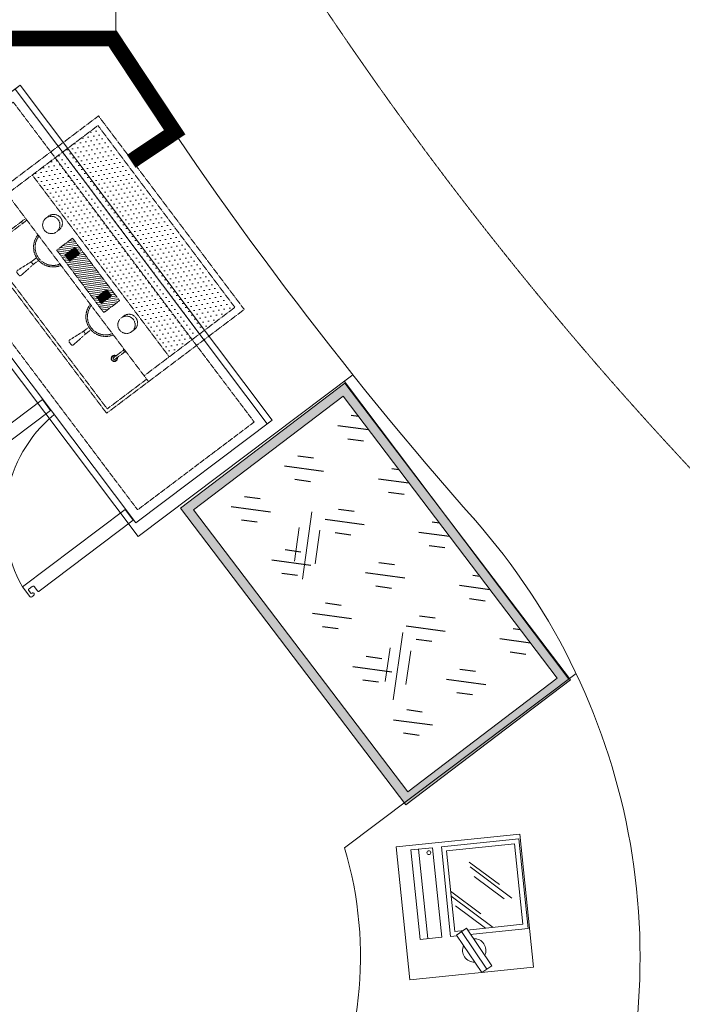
# Model space of a CAD drawing. Header units: millimetres. Extents: x 103872 to 294171, y 5570 to 32737.
# Tile 108 of 117: x 135968 to 138102, y 16204 to 19373. Entities that reach past the tile are written whole.
import ezdxf
from ezdxf.lldxf.tags import DXFTag

# ---------------------------------------------------------------- set-up
doc = ezdxf.new("R2010")
doc.units = ezdxf.units.MM
doc.header["$LTSCALE"] = 2.5
doc.set_wipeout_variables(frame=1)
for name, pattern in [('( Hidden )', [0.375, 0.25, -0.125]), ('DASHED', [19.05, 12.7, -6.35]), ('HIDDEN', [0.375, 0.25, -0.125]), ('HIDDENX2', [19.05, 12.7, -6.35])]:
    doc.linetypes.add(name, pattern=pattern)
for name, color, linetype, lineweight in [('00-ABM-WASTE PIPE', 3, 'Continuous', 0), ('CKD Equipments', 252, 'Continuous', 0), ('Dimension', 40, 'Continuous', 0), ('furniture1', 9, 'Continuous', 13), ('FURNITURES', 30, 'Continuous', 15), ('HATCH LIGHT', 250, 'Continuous', 0), ('HATCH MEDIUM', 251, 'Continuous', 5), ('K Equipment', 30, 'Continuous', 9), ('K Equipment UC', 251, 'Continuous', 5)]:
    doc.layers.add(name, color=color, linetype=linetype, lineweight=lineweight)
doc.layers.add('BA-DEMOLISTION WALL', color=3, linetype='Continuous')
tags = doc.linetypes.add('DOT2', pattern=[3.175, 0, -3.175]).pattern_tags.tags
tags[6:7] = [DXFTag(74, 4), DXFTag(75, 0), DXFTag(340, '0'), DXFTag(46, 1.0), DXFTag(50, 0.0), DXFTag(44, 0.0), DXFTag(45, 0.0)]
tags[4:5] = [DXFTag(74, 4), DXFTag(75, 0), DXFTag(340, '0'), DXFTag(46, 1.0), DXFTag(50, 0.0), DXFTag(44, 0.0), DXFTag(45, 0.0)]

# ---------------------------------------------------------------- blocks, each defined once
blk = doc.blocks.new('*X3')
at = {"color": 0}
for p, q in [((-2009.81, 605.07), (-2007.35, 607.53)), ((-2009.81, 605.25), (-2007.52, 607.53)), ((-2009.81, 605.43), (-2007.7, 607.53)), ((-2009.81, 605.6), (-2007.88, 607.53)), ((-2009.81, 605.78), (-2008.05, 607.53)), ((-2009.81, 605.96), (-2008.23, 607.53)), ((-2009.81, 606.13), (-2008.41, 607.53)), ((-2009.81, 606.31), (-2008.59, 607.53)), ((-2009.81, 606.49), (-2008.76, 607.53)), ((-2009.81, 606.66), (-2008.94, 607.53)), ((-2009.81, 606.84), (-2009.12, 607.53)), ((-2009.81, 607.02), (-2009.29, 607.53)), ((-2009.81, 607.19), (-2009.47, 607.53)), ((-2009.81, 607.37), (-2009.65, 607.53)), ((-2009.81, 604.89), (-2007.27, 607.44)), ((-2009.81, 604.72), (-2007.27, 607.26)), ((-2009.81, 604.54), (-2007.27, 607.08)), ((-2009.81, 604.36), (-2007.27, 606.9)), ((-2009.81, 604.19), (-2007.27, 606.73)), ((-2009.81, 604.01), (-2007.27, 606.55)), ((-2009.81, 603.83), (-2007.27, 606.37)), ((-2009.81, 603.66), (-2007.27, 606.2)), ((-2009.81, 603.48), (-2007.27, 606.02)), ((-2009.66, 603.45), (-2007.27, 605.84)), ((-2009.49, 603.45), (-2007.27, 605.67)), ((-2009.31, 603.45), (-2007.27, 605.49)), ((-2009.13, 603.45), (-2007.27, 605.31)), ((-2008.96, 603.45), (-2007.27, 605.14)), ((-2008.78, 603.45), (-2007.27, 604.96)), ((-2008.6, 603.45), (-2007.27, 604.78)), ((-2008.42, 603.45), (-2007.27, 604.61)), ((-2008.25, 603.45), (-2007.27, 604.43)), ((-2008.07, 603.45), (-2007.27, 604.25)), ((-2007.89, 603.45), (-2007.27, 604.08)), ((-2007.72, 603.45), (-2007.27, 603.9)), ((-2007.54, 603.45), (-2007.27, 603.72)), ((-2007.36, 603.45), (-2007.27, 603.55))]:
    blk.add_line(p, q, dxfattribs=at)
blk = doc.blocks.new('A$C190E2C75')
at = {"linetype": 'HIDDEN'}
h = blk.add_hatch(dxfattribs=at)
h.set_pattern_fill('DOTS', color=8, scale=10, angle=360, style=0)
h.set_pattern_definition([(360, (155757.053, -9081.597), (7.9375, 15.875), [0, -15.875])])
h.paths.add_polyline_path([(23.6, 535), (23.6, 270.4), (756.4, 270.4), (756.4, 535)])
h = blk.add_hatch(dxfattribs=at)
h.set_pattern_fill('ANSI31', color=8, scale=2, angle=180, style=0)
h.paths.add_polyline_path([(480, 187.7), (516, 187.7), (516, 251.6), (480, 251.6), (264, 251.6), (264, 187.7)])
h.paths.add_polyline_path([(317.7, 199.2), (292.3, 199.2), (292.3, 240.1), (317.7, 240.1)], flags=16)
h.paths.add_polyline_path([(462.3, 240.1), (487.7, 240.1), (487.7, 199.2), (462.3, 199.2)], flags=16)
h = blk.add_hatch(dxfattribs=at)
h.set_pattern_fill('ANSI31', color=8, scale=10, angle=360, style=0)
h.set_pattern_definition([(45, (155757.053, -9081.597), (-22.45064, 22.45064), [])])
h.paths.add_polyline_path([(317.7, 240.1), (292.3, 240.1), (292.3, 199.2), (317.7, 199.2)])
at = {"color": 8, "linetype": 'HIDDEN', "ltscale": 1.5}
for p, q in [((23.6, 535), (756.4, 535)), ((23.6, 535), (23.6, 169.1)), ((756.4, 535), (756.4, 169.1)), ((23.6, 270.4), (756.4, 270.4)), ((0, 169.1), (490, 169.1)), ((490, 169.1), (780, 169.1)), ((244.6, 99.4), (240, 47.3)), ((255.4, 99.4), (260, 47.3)), ((524.6, 99.4), (520, 47.3)), ((535.4, 99.4), (540, 47.3)), ((255, 41.9), (245, 41.9)), ((525, 41.9), (535, 41.9))]:
    blk.add_line(p, q, dxfattribs=at)
for points in [[(0, 0), (780, 0), (780, 555), (0, 555)], [(292.3, 240.1), (292.3, 199.2), (317.7, 199.2), (317.7, 240.1)], [(487.7, 240.1), (487.7, 199.2), (462.3, 199.2), (462.3, 240.1)]]:
    blk.add_lwpolyline(points, close=True, dxfattribs=at)
for points in [[(480, 251.6), (264, 251.6)], [(264, 251.6), (264, 187.7), (480, 187.7)], [(480, 251.6), (516, 251.6)], [(516, 251.6), (516, 187.7), (480, 187.7)], [(10, 169.1), (10, 10), (770, 10), (770, 169.1)], [(122.5, 169.1), (122.5, 83.6)], [(129.3, 83.6), (129.3, 169.1)], [(650.7, 126), (650.7, 165.8)], [(657.5, 165.8), (657.5, 126)], [(244.6, 121.2), (244.6, 99.4), (255.4, 99.4), (255.4, 121.2)], [(535.4, 121.2), (535.4, 99.4), (524.6, 99.4), (524.6, 121.2)]]:
    blk.add_lwpolyline(points, dxfattribs=at)
for centre in [(188.9, 222.5), (591.1, 222.5)]:
    blk.add_circle(centre, 27.9, dxfattribs=at)
for centre, radius, start, end in [((188.9, 232.4), 27.9, 349.6881, 190.3119), ((591.1, 232.4), 27.9, 349.6881, 190.3119), ((250, 184.3), 63.4, 193.8721, 346.1279), ((250, 184.3), 58.4, 193.8721, 346.1279), ((530, 184.3), 63.4, 193.8721, 346.1279), ((530, 184.3), 58.4, 193.8721, 346.1279), ((654.1, 173.2), 8.1, 209.927, 330.073), ((125.9, 154.5), 3.38, 180, 0), ((654.1, 126), 10.1, 109.5208, 70.4792), ((654.1, 126), 8.1, 114.6216, 65.3784), ((654.1, 126), 3.38, 180, 0), ((125.9, 83.6), 5.88, 125.0673, 54.9327), ((125.9, 83.6), 3.38, 180, 0), ((245, 46.9), 5, 175, 270), ((255, 46.9), 5, 270, 5), ((525, 46.9), 5, 175, 270), ((535, 46.9), 5, 270, 5)]:
    blk.add_arc(centre, radius, start, end, dxfattribs=at)
at = {"color": 8, "linetype": 'HIDDEN', "xscale": -10, "yscale": 10, "zscale": 10}
for p in [(-19780.4, -5835.3), (-19610.4, -5835.3)]:
    blk.add_blockref('*X3', p, dxfattribs=at)
blk = doc.blocks.new('pos')
at = {"layer": 'FURNITURES', "color": 8}
blk.add_line((206081.3, 97081.2), (206370.8, 97081.2), dxfattribs=at)
for points in [[(206370.8, 97036.1), (206370.8, 97106.6), (206081.3, 97106.6), (206081.3, 97036.1)], [(206080.6, 96757), (206371, 96757), (206371, 97007.7), (206080.6, 97007.7)], [(206095.6, 96992.7), (206095.6, 96772), (206356, 96772), (206356, 96992.7)]]:
    blk.add_lwpolyline(points, close=True, dxfattribs=at)
for points in [[(206209.6, 96992.1), (206095.6, 96868.2)], [(206225.3, 96992.7), (206143.2, 96903.4)], [(206177.1, 96981.7), (206095.6, 96893.1)], [(206297, 96922.5), (206183, 96798.6)], [(206312.7, 96923.1), (206230.6, 96833.8)], [(206264.6, 96912.2), (206183, 96823.5)]]:
    blk.add_lwpolyline(points, dxfattribs=at)
blk.add_circle((206356, 97049.7), 6.27, dxfattribs=at)
for start, end in [(59.5319, 177.1175), (239.5319, 357.1175)]:
    blk.add_arc((206028.2, 96936.6), 37.6, start, end, dxfattribs=at)
at = {"color": 8}
blk.add_wipeout([(206101.7, 96954.1), (206083.2, 96988.4), (205954.7, 96919.1), (205973.2, 96884.8)], dxfattribs=at).dxf.layer = 'FURNITURES'
at = {"layer": 'FURNITURES', "color": 8}
for p, q in [((206083.2, 96988.4), (205954.7, 96919.1)), ((206101.7, 96954.1), (206083.2, 96988.4)), ((205964, 96901.9), (206092.5, 96971.2)), ((206101.7, 96954.1), (205973.2, 96884.8)), ((205973.2, 96884.8), (205954.7, 96919.1))]:
    blk.add_line(p, q, dxfattribs=at)
blk.add_lwpolyline([(206385.2, 97152.6), (205955.1, 97152.6), (205955.1, 96752.2), (206385.2, 96752.2)], close=True, dxfattribs=at)
blk = doc.blocks.new('bc3')
blk.add_line((-1349.6, 0), (-1349.6, -550))
for points in [[(0, -550), (0, 0), (-1349.6, 0), (-1349.6, -550)], [(0, -20), (0, 0), (-1349.6, 0), (-1349.6, -20)]]:
    blk.add_lwpolyline(points, close=True)
at = {"linetype": 'DASHED', "ltscale": 0.03}
blk.add_lwpolyline([(-30.2, -50), (-30.2, -520), (-1319.4, -520), (-1319.4, -50)], close=True, dxfattribs=at)
for points in [[(-1325.8, -956.5, -0.414214), (-1330.1, -952.1), (-1330.1, -952.4, 0.414214), (-1334.4, -948.1), (-1334.4, -948.1, 0.414214), (-1338.8, -952.4), (-1338.8, -956.5), (-1338.8, -960.8, 0.414214), (-1334.4, -965.1), (-1295.4, -965.1), (-1295.4, -551.2), (-1338.8, -551.2), (-1338.8, -930.4, 0.414214), (-1334.4, -934.7), (-1317.1, -934.7, -0.414214), (-1312.7, -939.1), (-1312.7, -952.1, -0.414214), (-1317.1, -956.5), (-1325.8, -956.5)], [(-467.7, -956.5, 0.414214), (-463.4, -952.1), (-463.4, -952.4, -0.414214), (-459, -948.1), (-459, -948.1, -0.414214), (-454.7, -952.4), (-454.7, -956.5), (-454.7, -960.8, -0.414214), (-459, -965.1), (-498.1, -965.1), (-498.1, -551.2), (-454.7, -551.2), (-454.7, -930.4, -0.414214), (-459, -934.7), (-476.4, -934.7, 0.414214), (-480.7, -939.1), (-480.7, -952.1, 0.414214), (-476.4, -956.5), (-467.7, -956.5)], [(-24.7, -956.5, 0.414214), (-20.4, -952.1), (-20.4, -952.4, -0.414214), (-16, -948.1), (-16, -948.1, -0.414214), (-11.7, -952.4), (-11.7, -956.5), (-11.7, -960.8, -0.414214), (-16, -965.1), (-55.1, -965.1), (-55.1, -551.2), (-11.7, -551.2), (-11.7, -930.4, -0.414214), (-16, -934.7), (-33.4, -934.7, 0.414214), (-37.7, -939.1), (-37.7, -952.1, 0.414214), (-33.4, -956.5), (-24.7, -956.5)]]:
    blk.add_lwpolyline(points, format="xyb")
at = {"linetype": 'DOT2', "ltscale": 0.05}
for centre, radius, start, end in [((-1349.5, -514.1), 454.3, 276.8462, 355.3146), ((-442.1, -530.6), 438.1, 182.6905, 262.6562), ((0.9, -530.6), 438.1, 182.6905, 262.6562)]:
    blk.add_arc(centre, radius, start, end, dxfattribs=at)
blk = doc.blocks.new('ARCH')
at = {"layer": 'BA-DEMOLISTION WALL', "ltscale": 1000}
h = blk.add_hatch(dxfattribs=at)
h.set_pattern_fill('GOST_GLASS', color=8, scale=25.4, angle=127.2501)
h.set_pattern_definition([(352.25007, (60589.56, 3048269.17), (130.456891, -171.559085), [127, -177.8]), (352.25007, (60622.18, 3048226.28), (130.456891, -171.559085), [50.8, -254]), (352.25007, (60632.45, 3048301.79), (130.456891, -171.559085), [50.8, -254])])
h.paths.add_polyline_path([(118172.3, 18161.4), (118862, 17253.7), (118380.3, 16887.7), (117690.6, 17795.4)])
at = {"layer": 'CKD Equipments'}
h = blk.add_hatch(color=8, dxfattribs=at)
h.dxf.hatch_style = 1
h.paths.add_polyline_path([(118178, 18203.5), (118904, 17248), (118374.6, 16845.7), (117648.5, 17801.1)])
h.paths.add_polyline_path([(118172.3, 18161.4), (118862, 17253.7), (118380.3, 16887.7), (117690.6, 17795.4)], flags=16)
at = {"layer": 'CKD Equipments', "color": 8}
blk.add_lwpolyline([(118178, 18203.5), (118904, 17248), (118374.6, 16845.7), (117648.5, 17801.1), (118178, 18203.5)], dxfattribs=at)
blk.add_lwpolyline([(118172.3, 18161.4), (118862, 17253.7), (118380.3, 16887.7), (117690.6, 17795.4)], close=True, dxfattribs=at)
at = {"layer": 'FURNITURES', "color": 8}
for p, q in [((117440.3, 19312.6), (117440.3, 19412.6)), ((115720.8, 19312.6), (117440.3, 19312.6)), ((117513.1, 17709.1), (116757.1, 18712.6)), ((118204.1, 18229.7), (117513.1, 17709.1)), ((118898.7, 17250.6), (118176.6, 18209)), ((118922.7, 17268.6), (118177.2, 16707))]:
    blk.add_line(p, q, dxfattribs=at)
for centre, radius, start, end in [((127848.8, 25938.6), 12347, 212.45559, 221.486), ((117002, 16355.9), 2126.5, 274.5531, 41.6146), ((117002, 16355.9), 1226.5, 331.0614, 16.6336)]:
    blk.add_arc(centre, radius, start, end, dxfattribs=at)
at = {"layer": 'HATCH LIGHT', "color": 8}
for p, q in [((118071.9, 17788.5), (118041.4, 17571.7)), ((118031, 17739), (118015.7, 17630.6)), ((118097.7, 17729.6), (118082.4, 17621.2)), ((118364.4, 17400.3), (118333.9, 17183.5)), ((118323.4, 17350.8), (118308.2, 17242.4)), ((118390.1, 17341.4), (118374.9, 17233))]:
    blk.add_line(p, q, dxfattribs=at)
at = {"layer": 'HATCH MEDIUM', "color": 8, "linetype": '( Hidden )'}
blk.add_lwpolyline([(116475.7, 23100, 0.012104), (116626.4, 22552.9), (116848.5, 21889.1, 0.171223), (121824.6, 15883), (122435.6, 15541.4, 0.03154), (123786.4, 14943)], format="xyb", dxfattribs=at)
at = {"layer": 'K Equipment', "color": 8, "rotation": 306.9939748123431}
blk.add_blockref('A$C190E2C75', (116941.6, 18729.3), dxfattribs=at)
at = {"layer": 'K Equipment UC', "color": 8, "linetype": 'HIDDENX2', "ltscale": 10, "rotation": 306.9939748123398}
blk.add_blockref('bc3', (117944.3, 18084.1), dxfattribs=at)
at = {"layer": 'furniture1', "color": 8, "rotation": 95.8853618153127}
blk.add_blockref('pos', (236146, -178625.2), dxfattribs=at)

msp = doc.modelspace()

# ---------------------------------------------------------------- block references
at = {"layer": 'Dimension'}
msp.add_blockref('ARCH', (18837.3, 0), dxfattribs=at)

# ---------------------------------------------------------------- next in the draw order: linework, layer by layer
at = {"layer": '00-ABM-WASTE PIPE', "const_width": 50, "elevation": -37300.9}
msp.add_lwpolyline([(136327.6, 18917.1), (136467.5, 19010.8), (136267.7, 19312.6), (134558.2, 19312.6), (134558.2, 17158.2)], dxfattribs=at)

doc.saveas('drawing.dxf')
